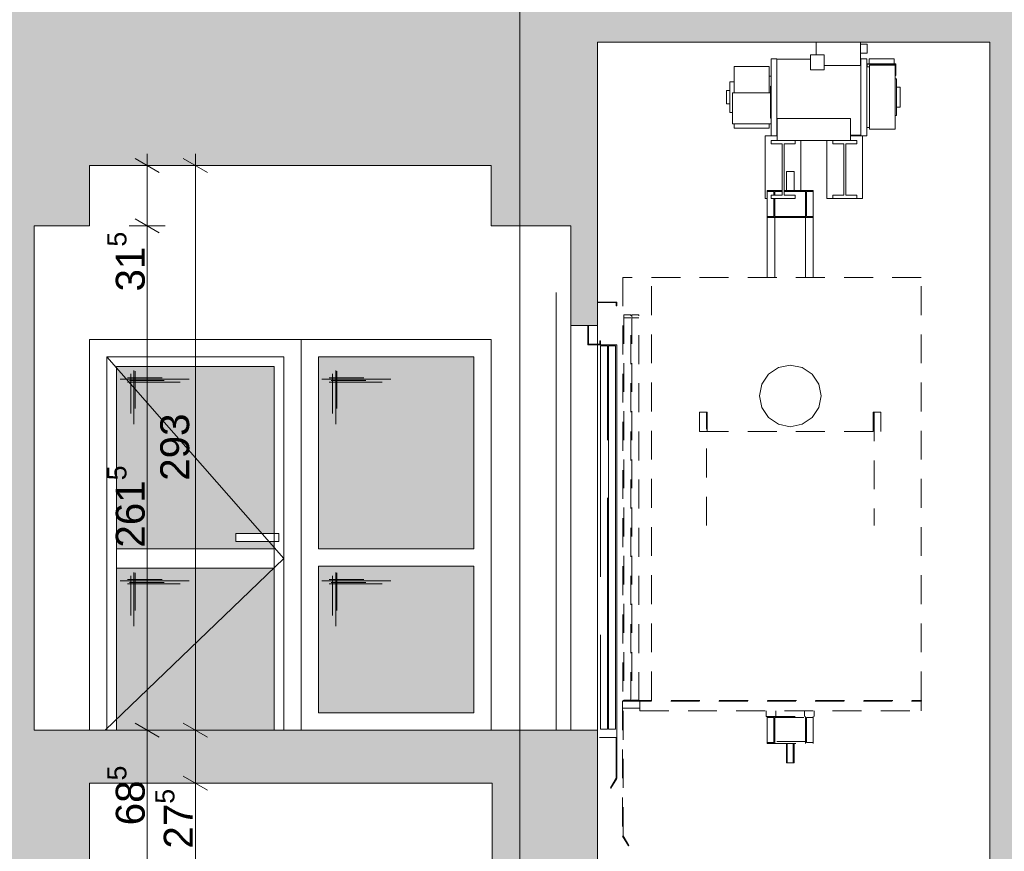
# Paper-space layout 'A-15 INWENTARYZACJA - PRZEKRÓJ' of a CAD drawing. Header units: millimetres. Extents: x 0 to 594, y 0 to 550.
# Tile 34 of 62: x 252 to 303, y 453 to 496. Entities that reach past the tile are written whole.
import ezdxf
from ezdxf.xclip import XClip

# ---------------------------------------------------------------- set-up
doc = ezdxf.new("R2010")
doc.units = ezdxf.units.MM
doc.header["$MEASUREMENT"] = 0
doc.header["$XCLIPFRAME"] = 0
for name, pattern in [('ACAD_ISO02W100', [15, 12, -3]), ('DASHDOTX2', [1000, 500, -250, 0, -250]), ('Przer. długie kreski', [2.5, 1.5, -1]), ('VERDECKT', [381, 254, -127])]:
    doc.linetypes.add(name, pattern=pattern)
for name, color, linetype, lineweight, true_color in [('A_osie_Nr_pióra__16', 7, 'Continuous', 5, 0x0f0f0f), ('A_stolarka_Nr_pióra__254', 7, 'Continuous', 5, 0xfdfdfd), ('A_stolarka_Nr_pióra__9', 7, 'Continuous', 13, 0xadadad), ('A_winda_Nr_pióra__10', 7, 'Continuous', 13, 0x4b4b4b), ('A_ściany_Nr_pióra__9', 7, 'Continuous', 13, 0xadadad)]:
    doc.layers.add(name, color=color, linetype=linetype, lineweight=lineweight, true_color=true_color)
doc.layers.add('A_podrys', color=7, linetype='Continuous')
doc.layers.add('A_stolarka', color=7, linetype='Continuous')
for name, color, linetype, lineweight in [('A_strop_Nr_pióra__1', 7, 'Continuous', 20), ('A_wymiary_Nr_pióra__1', 7, 'Continuous', 20), ('A_wymiary_Nr_pióra__2', 8, 'Continuous', 13), ('A_ściany_Nr_pióra__1', 7, 'Continuous', 20)]:
    doc.layers.add(name, color=color, linetype=linetype, lineweight=lineweight)
doc.styles.add('STYL_AUTOMATYCZNY_1', font='arial.ttf')
doc.styles.add('STYL_AUTOMATYCZNY_4', font='arial.ttf')

# ---------------------------------------------------------------- blocks, each defined once
blk = doc.blocks.new('Rysunek_2_2', base_point=(-1563.001, -181.131))
at = {"linetype": 'Continuous', "lineweight": 0, "true_color": 0x000000}
h = blk.add_hatch(color=18, dxfattribs=at)
h.paths.add_polyline_path([(78.971, 521.258), (82.471, 521.258), (82.471, 526.771), (144.471, 526.771), (144.471, 492.058), (128.571, 492.058), (128.571, 487.833), (144.178, 487.833), (144.178, 485.033), (148.171, 485.033), (148.171, 458.833), (128.921, 458.833), (128.921, 459.335), (129.071, 459.335), (129.071, 460.335), (125.881, 460.335), (125.881, 460.838), (126.031, 460.838), (126.031, 461.838), (122.841, 461.838), (122.841, 462.34), (122.991, 462.34), (122.991, 463.34), (119.801, 463.34), (119.801, 463.842), (119.951, 463.842), (119.951, 464.842), (116.761, 464.842), (116.761, 465.345), (116.911, 465.345), (116.911, 466.345), (113.721, 466.345), (113.721, 466.847), (113.871, 466.847), (113.871, 467.847), (110.681, 467.847), (110.681, 468.349), (110.831, 468.349), (110.831, 469.349), (107.641, 469.349), (107.641, 469.851), (107.791, 469.851), (107.791, 470.851), (104.601, 470.851), (104.601, 471.354), (104.751, 471.354), (104.751, 472.354), (101.561, 472.354), (101.561, 472.856), (101.711, 472.856), (101.711, 473.856), (98.521, 473.856), (98.521, 474.358), (98.671, 474.358), (98.671, 475.358), (95.471, 475.358), (82.471, 475.358), (82.471, 472.158), (98.571, 472.158), (131.1, 456.083), (143.951, 456.083), (143.951, 452.033), (147.971, 452.033), (147.971, 425.983), (128.521, 425.983), (128.521, 426.467), (128.671, 426.467), (128.671, 427.467), (125.541, 427.467), (125.541, 427.951), (125.691, 427.951), (125.691, 428.951), (122.561, 428.951), (122.561, 429.435), (122.711, 429.435), (122.711, 430.435), (119.581, 430.435), (119.581, 430.92), (119.731, 430.92), (119.731, 431.92), (116.601, 431.92), (116.601, 432.404), (116.751, 432.404), (116.751, 433.404), (113.621, 433.404), (113.621, 433.888), (113.771, 433.888), (113.771, 434.888), (110.641, 434.888), (110.641, 435.372), (110.791, 435.372), (110.791, 436.372), (107.661, 436.372), (107.661, 436.856), (107.811, 436.856), (107.811, 437.856), (104.681, 437.856), (104.681, 438.34), (104.831, 438.34), (104.831, 439.34), (101.701, 439.34), (101.701, 439.824), (101.851, 439.824), (101.851, 440.824), (98.721, 440.824), (98.721, 441.308), (98.871, 441.308), (98.871, 442.308), (98.321, 442.308), (82.471, 442.308), (82.471, 439.308), (98.4, 439.308), (130.728, 423.208), (144.291, 423.208), (144.291, 419.148), (147.671, 419.148), (147.671, 393.008), (128.121, 393.008), (128.121, 393.522), (128.271, 393.522), (128.271, 394.522), (125.181, 394.522), (125.181, 395.035), (125.331, 395.035), (125.331, 396.035), (122.241, 396.035), (122.241, 396.549), (122.391, 396.549), (122.391, 397.549), (119.301, 397.549), (119.301, 398.063), (119.451, 398.063), (119.451, 399.063), (116.361, 399.063), (116.361, 399.576), (116.511, 399.576), (116.511, 400.576), (113.421, 400.576), (113.421, 401.09), (113.571, 401.09), (113.571, 402.09), (110.481, 402.09), (110.481, 402.604), (110.631, 402.604), (110.631, 403.604), (107.541, 403.604), (107.541, 404.117), (107.691, 404.117), (107.691, 405.117), (104.601, 405.117), (104.601, 405.631), (104.751, 405.631), (104.751, 406.631), (101.661, 406.631), (101.661, 407.145), (101.811, 407.145), (101.811, 408.145), (98.721, 408.145), (98.721, 408.658), (98.871, 408.658), (98.871, 409.658), (95.671, 409.658), (82.471, 409.658), (82.471, 406.408), (98.817, 406.408), (131.205, 389.733), (143.851, 389.733), (143.851, 385.843), (147.471, 385.843), (147.471, 359.733), (128.121, 359.733), (128.121, 360.245), (128.271, 360.245), (128.271, 361.245), (125.091, 361.245), (125.091, 361.756), (125.241, 361.756), (125.241, 362.756), (122.061, 362.756), (122.061, 363.267), (122.211, 363.267), (122.211, 364.267), (119.031, 364.267), (119.031, 364.779), (119.181, 364.779), (119.181, 365.779), (116.001, 365.779), (116.001, 366.29), (116.151, 366.29), (116.151, 367.29), (112.971, 367.29), (112.971, 367.801), (113.121, 367.801), (113.121, 368.801), (109.941, 368.801), (109.941, 369.313), (110.091, 369.313), (110.091, 370.313), (106.911, 370.313), (106.911, 370.824), (107.061, 370.824), (107.061, 371.824), (103.881, 371.824), (103.881, 372.335), (104.031, 372.335), (104.031, 373.335), (100.851, 373.335), (100.851, 373.847), (101.001, 373.847), (101.001, 374.847), (97.821, 374.847), (97.821, 375.358), (97.971, 375.358), (97.971, 376.358), (94.771, 376.358), (82.471, 376.358), (82.471, 373.208), (97.746, 373.208), (130.725, 356.758), (144.201, 356.758), (144.201, 353.088), (148.071, 353.088), (148.071, 326.658), (128.521, 326.658), (128.521, 327.154), (128.671, 327.154), (128.671, 328.154), (125.521, 328.154), (125.521, 328.649), (125.671, 328.649), (125.671, 329.649), (122.521, 329.649), (122.521, 330.145), (122.671, 330.145), (122.671, 331.145), (119.521, 331.145), (119.521, 331.64), (119.671, 331.64), (119.671, 332.64), (116.521, 332.64), (116.521, 333.135), (116.671, 333.135), (116.671, 334.135), (113.521, 334.135), (113.521, 334.631), (113.671, 334.631), (113.671, 335.631), (110.521, 335.631), (110.521, 336.126), (110.671, 336.126), (110.671, 337.126), (107.521, 337.126), (107.521, 337.622), (107.671, 337.622), (107.671, 338.622), (104.521, 338.622), (104.521, 339.117), (104.671, 339.117), (104.671, 340.117), (101.521, 340.117), (101.521, 340.613), (101.671, 340.613), (101.671, 341.613), (98.521, 341.613), (98.521, 342.108), (98.671, 342.108), (98.671, 343.108), (95.471, 343.108), (82.471, 343.108), (82.471, 340.108), (98.177, 340.108), (131.528, 323.483), (144.014, 323.483), (144.014, 319.913), (147.971, 319.913), (147.971, 293.683), (147.771, 293.683), (128.421, 293.683), (128.421, 294.185), (128.571, 294.185), (128.571, 295.185), (125.441, 295.185), (125.441, 295.688), (125.591, 295.688), (125.591, 296.688), (122.461, 296.688), (122.461, 297.19), (122.611, 297.19), (122.611, 298.19), (119.481, 298.19), (119.481, 298.692), (119.631, 298.692), (119.631, 299.692), (116.501, 299.692), (116.501, 300.195), (116.651, 300.195), (116.651, 301.195), (113.521, 301.195), (113.521, 301.697), (113.671, 301.697), (113.671, 302.697), (110.541, 302.697), (110.541, 303.199), (110.691, 303.199), (110.691, 304.199), (107.561, 304.199), (107.561, 304.701), (107.711, 304.701), (107.711, 305.701), (104.581, 305.701), (104.581, 306.204), (104.731, 306.204), (104.731, 307.204), (101.601, 307.204), (101.601, 307.706), (101.751, 307.706), (101.751, 308.706), (98.621, 308.706), (98.621, 309.208), (98.771, 309.208), (98.771, 310.208), (95.571, 310.208), (82.471, 310.208), (82.471, 307.008), (98.657, 307.008), (131.337, 290.533), (143.821, 290.533), (143.821, 286.843), (147.771, 286.843), (147.771, 260.633), (128.171, 260.633), (128.121, 260.633), (128.121, 261.099), (128.271, 261.099), (128.271, 262.099), (125.161, 262.099), (125.161, 262.565), (125.311, 262.565), (125.311, 263.565), (122.201, 263.565), (122.201, 264.031), (122.351, 264.031), (122.351, 265.031), (119.241, 265.031), (119.241, 265.497), (119.391, 265.497), (119.391, 266.497), (116.281, 266.497), (116.281, 266.963), (116.431, 266.963), (116.431, 267.963), (113.321, 267.963), (113.321, 268.429), (113.471, 268.429), (113.471, 269.429), (110.361, 269.429), (110.361, 269.895), (110.511, 269.895), (110.511, 270.895), (107.401, 270.895), (107.401, 271.36), (107.551, 271.36), (107.551, 272.36), (104.441, 272.36), (104.441, 272.826), (104.591, 272.826), (104.591, 273.826), (101.481, 273.826), (101.481, 274.292), (101.631, 274.292), (101.631, 275.292), (98.521, 275.292), (98.521, 275.758), (98.671, 275.758), (98.671, 276.758), (95.471, 276.758), (82.471, 276.758), (82.471, 273.908), (97.936, 273.908), (129.941, 258.058), (144.279, 258.058), (144.279, 254.058), (148.071, 254.058), (148.171, 254.058), (148.171, 227.858), (148.071, 227.858), (128.821, 227.858), (128.821, 228.317), (128.971, 228.317), (128.971, 229.317), (125.791, 229.317), (125.791, 229.776), (125.941, 229.776), (125.941, 230.776), (122.761, 230.776), (122.761, 231.235), (122.911, 231.235), (122.911, 232.235), (119.731, 232.235), (119.731, 232.695), (119.881, 232.695), (119.881, 233.695), (116.701, 233.695), (116.701, 234.154), (116.851, 234.154), (116.851, 235.154), (113.671, 235.154), (113.671, 235.613), (113.821, 235.613), (113.821, 236.613), (110.641, 236.613), (110.641, 237.072), (110.791, 237.072), (110.791, 238.072), (107.611, 238.072), (107.611, 238.531), (107.761, 238.531), (107.761, 239.531), (104.581, 239.531), (104.581, 239.99), (104.731, 239.99), (104.731, 240.99), (101.551, 240.99), (101.551, 241.449), (101.701, 241.449), (101.701, 242.449), (98.521, 242.449), (98.521, 242.908), (98.671, 242.908), (98.671, 243.908), (95.471, 243.908), (82.471, 243.908), (82.471, 257.508), (80.778, 257.508), (80.778, 257.458), (79.778, 257.458), (79.778, 257.508), (78.971, 257.508), (78.971, 128.858), (78.971, 108.706), (172.701, 108.706), (223.521, 108.706), (304.19, 108.706), (545.864, 108.706), (545.864, 212.647), (540.844, 212.647), (540.844, 210.897), (524.894, 210.897), (524.894, 211.43), (525.044, 211.43), (525.044, 212.43), (521.953, 212.43), (521.953, 212.963), (522.103, 212.963), (522.103, 213.963), (519.012, 213.963), (519.012, 214.496), (519.162, 214.496), (519.162, 215.496), (516.071, 215.496), (516.071, 216.029), (516.221, 216.029), (516.221, 217.029), (513.13, 217.029), (513.13, 217.562), (513.28, 217.562), (513.28, 218.562), (510.189, 218.562), (510.189, 219.095), (510.339, 219.095), (510.339, 220.095), (507.248, 220.095), (507.248, 220.628), (507.398, 220.628), (507.398, 221.628), (504.307, 221.628), (504.307, 222.161), (504.457, 222.161), (504.457, 223.161), (501.366, 223.161), (501.366, 223.694), (501.516, 223.694), (501.516, 224.694), (498.425, 224.694), (498.425, 225.226), (498.575, 225.226), (498.575, 226.226), (495.849, 226.226), (495.484, 226.226), (495.484, 226.759), (495.634, 226.759), (495.634, 227.759), (495.554, 227.759), (477.104, 227.759), (477.104, 254.109), (479.494, 254.109), (479.494, 257.939), (494.161, 257.939), (524.302, 242.503), (527.184, 241.027), (540.844, 241.027), (540.844, 243.977), (524.714, 243.977), (524.714, 244.505), (524.864, 244.505), (524.864, 245.505), (521.731, 245.505), (521.731, 246.033), (521.881, 246.033), (521.881, 247.033), (518.748, 247.033), (518.748, 247.56), (518.898, 247.56), (518.898, 248.56), (515.765, 248.56), (515.765, 249.088), (515.915, 249.088), (515.915, 250.088), (512.782, 250.088), (512.782, 250.616), (512.932, 250.616), (512.932, 251.616), (509.799, 251.616), (509.799, 252.144), (509.949, 252.144), (509.949, 253.144), (506.816, 253.144), (506.816, 253.671), (506.966, 253.671), (506.966, 254.671), (503.833, 254.671), (503.833, 255.199), (503.983, 255.199), (503.983, 256.199), (500.85, 256.199), (500.85, 256.727), (501, 256.727), (501, 257.727), (497.867, 257.727), (497.867, 258.255), (498.017, 258.255), (498.017, 259.255), (495.067, 259.255), (494.884, 259.255), (494.884, 259.782), (495.034, 259.782), (495.034, 260.782), (494.924, 260.782), (494.774, 260.782), (491.904, 260.782), (476.524, 260.782), (476.494, 260.782), (476.494, 287.012), (478.924, 287.012), (478.924, 290.882), (494.18, 290.882), (524.493, 275.514), (528.116, 273.677), (540.844, 273.677), (540.844, 276.987), (527.733, 276.987), (524.904, 276.987), (524.904, 277.513), (525.054, 277.513), (525.054, 278.513), (521.894, 278.513), (521.894, 279.039), (522.044, 279.039), (522.044, 280.039), (518.884, 280.039), (518.884, 280.565), (519.034, 280.565), (519.034, 281.565), (515.874, 281.565), (515.874, 282.091), (516.024, 282.091), (516.024, 283.091), (512.864, 283.091), (512.864, 283.617), (513.014, 283.617), (513.014, 284.617), (509.854, 284.617), (509.854, 285.143), (510.004, 285.143), (510.004, 286.143), (506.844, 286.143), (506.844, 286.669), (506.994, 286.669), (506.994, 287.669), (503.834, 287.669), (503.834, 288.195), (503.984, 288.195), (503.984, 289.195), (500.824, 289.195), (500.824, 289.721), (500.974, 289.721), (500.974, 290.721), (497.814, 290.721), (497.814, 291.247), (497.964, 291.247), (497.964, 292.247), (494.804, 292.247), (494.804, 292.271), (494.804, 292.773), (494.954, 292.773), (494.954, 293.773), (494.924, 293.773), (494.454, 293.773), (476.824, 293.773), (476.824, 319.773), (478.994, 319.773), (478.994, 323.723), (495.855, 323.723), (524.618, 308.913), (528.086, 307.127), (540.844, 307.127), (540.844, 310.427), (524.954, 310.427), (524.954, 310.959), (525.104, 310.959), (525.104, 311.959), (521.98, 311.959), (521.98, 312.49), (522.13, 312.49), (522.13, 313.49), (519.006, 313.49), (519.006, 314.021), (519.156, 314.021), (519.156, 315.021), (516.032, 315.021), (516.032, 315.553), (516.182, 315.553), (516.182, 316.553), (513.058, 316.553), (513.058, 317.084), (513.208, 317.084), (513.208, 318.084), (510.084, 318.084), (510.084, 318.615), (510.234, 318.615), (510.234, 319.615), (507.11, 319.615), (507.11, 320.147), (507.26, 320.147), (507.26, 321.147), (504.136, 321.147), (504.136, 321.678), (504.286, 321.678), (504.286, 322.678), (501.162, 322.678), (501.162, 323.21), (501.312, 323.21), (501.312, 324.21), (498.188, 324.21), (498.188, 324.741), (498.338, 324.741), (498.338, 325.741), (495.214, 325.741), (495.214, 325.759), (495.214, 326.272), (495.364, 326.272), (495.364, 327.272), (494.884, 327.272), (492.234, 327.272), (476.744, 327.272), (476.744, 353.502), (479.104, 353.502), (479.104, 357.272), (494.171, 357.272), (524.472, 342.222), (527.824, 340.557), (540.844, 340.557), (540.844, 343.717), (524.834, 343.717), (524.834, 344.21), (524.984, 344.21), (524.984, 345.21), (521.828, 345.21), (521.828, 345.703), (521.978, 345.703), (521.978, 346.703), (518.822, 346.703), (518.822, 347.196), (518.972, 347.196), (518.972, 348.196), (515.816, 348.196), (515.816, 348.689), (515.966, 348.689), (515.966, 349.689), (512.81, 349.689), (512.81, 350.182), (512.96, 350.182), (512.96, 351.182), (509.804, 351.182), (509.804, 351.676), (509.954, 351.676), (509.954, 352.676), (506.798, 352.676), (506.798, 353.169), (506.948, 353.169), (506.948, 354.169), (503.792, 354.169), (503.792, 354.662), (503.942, 354.662), (503.942, 355.662), (503.693, 355.662), (500.786, 355.662), (500.786, 356.155), (500.936, 356.155), (500.936, 357.155), (500.69, 357.155), (497.78, 357.155), (497.78, 357.648), (497.93, 357.648), (497.93, 358.648), (497.687, 358.648), (495.09, 358.648), (494.774, 358.648), (494.774, 359.141), (494.924, 359.141), (494.924, 360.141), (476.674, 360.141), (476.674, 386.401), (478.894, 386.401), (478.894, 389.901), (495.646, 389.901), (524.664, 375.537), (528.34, 373.717), (540.844, 373.717), (540.844, 377.057), (524.974, 377.057), (524.974, 377.542), (525.124, 377.542), (525.124, 378.542), (521.974, 378.542), (521.974, 379.027), (522.124, 379.027), (522.124, 380.027), (518.974, 380.027), (518.974, 380.512), (519.124, 380.512), (519.124, 381.512), (515.974, 381.512), (515.974, 381.997), (516.124, 381.997), (516.124, 382.997), (512.974, 382.997), (512.974, 383.482), (513.124, 383.482), (513.124, 384.482), (509.974, 384.482), (509.974, 384.967), (510.124, 384.967), (510.124, 385.967), (506.974, 385.967), (506.974, 386.452), (507.124, 386.452), (507.124, 387.452), (503.974, 387.452), (503.974, 387.937), (504.124, 387.937), (504.124, 388.937), (500.974, 388.937), (500.974, 389.422), (501.124, 389.422), (501.124, 390.422), (497.974, 390.422), (497.974, 390.907), (498.124, 390.907), (498.124, 391.907), (494.974, 391.907), (494.974, 392.392), (495.124, 392.392), (495.124, 393.392), (476.594, 393.392), (476.594, 419.552), (478.984, 419.552), (478.984, 423.322), (494.208, 423.322), (524.534, 408.57), (528.158, 406.807), (540.844, 406.807), (540.844, 410.087), (524.844, 410.087), (524.844, 410.563), (524.994, 410.563), (524.994, 411.563), (521.81, 411.563), (521.81, 412.039), (521.96, 412.039), (521.96, 413.039), (518.776, 413.039), (518.776, 413.515), (518.926, 413.515), (518.926, 414.515), (515.742, 414.515), (515.742, 414.991), (515.892, 414.991), (515.892, 415.991), (512.708, 415.991), (512.708, 416.467), (512.858, 416.467), (512.858, 417.467), (509.674, 417.467), (509.674, 417.943), (509.824, 417.943), (509.824, 418.943), (506.64, 418.943), (506.64, 419.419), (506.79, 419.419), (506.79, 420.419), (503.606, 420.419), (503.606, 420.895), (503.756, 420.895), (503.756, 421.895), (500.572, 421.895), (500.572, 422.37), (500.722, 422.37), (500.722, 423.37), (497.538, 423.37), (497.538, 423.846), (497.688, 423.846), (497.688, 424.846), (494.504, 424.846), (494.504, 425.322), (494.654, 425.322), (494.654, 426.322), (476.524, 426.322), (476.524, 452.452), (478.296, 452.452), (478.296, 456.352), (494.145, 456.352), (527.939, 439.877), (540.844, 439.877), (540.844, 442.957), (525.044, 442.957), (525.044, 443.423), (525.194, 443.423), (525.194, 444.423), (522.038, 444.423), (522.038, 444.888), (522.188, 444.888), (522.188, 445.888), (519.032, 445.888), (519.032, 446.354), (519.182, 446.354), (519.182, 447.354), (516.026, 447.354), (516.026, 447.819), (516.176, 447.819), (516.176, 448.819), (513.02, 448.819), (513.02, 449.285), (513.17, 449.285), (513.17, 450.285), (510.014, 450.285), (510.014, 450.75), (510.164, 450.75), (510.164, 451.75), (507.008, 451.75), (507.008, 452.215), (507.158, 452.215), (507.158, 453.215), (504.002, 453.215), (504.002, 453.681), (504.152, 453.681), (504.152, 454.681), (500.996, 454.681), (500.996, 455.146), (501.146, 455.146), (501.146, 456.146), (497.99, 456.146), (497.99, 456.612), (498.14, 456.612), (498.14, 457.612), (494.984, 457.612), (494.984, 458.077), (495.134, 458.077), (495.134, 459.077), (476.554, 459.077), (476.554, 485.297), (478.654, 485.297), (478.654, 488.687), (540.844, 488.687), (540.844, 485.317), (545.864, 485.317), (545.864, 508.739), (540.844, 508.739), (540.844, 506.896), (346.273, 506.896), (346.273, 532.459), (344.115, 532.459), (344.115, 530.095), (82.471, 530.095), (82.471, 532.459), (78.971, 532.459)])
h.paths.add_polyline_path([(95.471, 211.358), (82.471, 211.358), (82.471, 241.358), (97.329, 241.358), (131.386, 224.958), (144.133, 224.958), (144.133, 221.358), (148.071, 221.358), (148.071, 194.858), (128.521, 194.858), (128.521, 195.358), (128.671, 195.358), (128.671, 196.358), (125.521, 196.358), (125.521, 196.858), (125.671, 196.858), (125.671, 197.858), (122.521, 197.858), (122.521, 198.358), (122.671, 198.358), (122.671, 199.358), (119.521, 199.358), (119.521, 199.858), (119.671, 199.858), (119.671, 200.858), (116.521, 200.858), (116.521, 201.358), (116.671, 201.358), (116.671, 202.358), (113.521, 202.358), (113.521, 202.858), (113.671, 202.858), (113.671, 203.858), (110.521, 203.858), (110.521, 204.358), (110.671, 204.358), (110.671, 205.358), (107.521, 205.358), (107.521, 205.858), (107.671, 205.858), (107.671, 206.858), (104.521, 206.858), (104.521, 207.358), (104.671, 207.358), (104.671, 208.358), (101.521, 208.358), (101.521, 208.858), (101.671, 208.858), (101.671, 209.858), (98.521, 209.858), (98.521, 210.358), (98.671, 210.358), (98.671, 211.358)], flags=0)
h.paths.add_polyline_path([(82.471, 145.158), (82.471, 175.258), (98.262, 175.258), (131.328, 158.558), (144.571, 158.558), (144.571, 155.088), (147.971, 155.088), (147.971, 128.858), (126.421, 128.858), (126.421, 129.488), (126.571, 129.488), (126.571, 130.488), (123.477, 130.488), (123.477, 131.118), (123.627, 131.118), (123.627, 132.118), (120.532, 132.118), (120.532, 132.748), (120.682, 132.748), (120.682, 133.748), (117.588, 133.748), (117.588, 134.378), (117.738, 134.378), (117.738, 135.378), (114.643, 135.378), (114.643, 136.008), (114.793, 136.008), (114.793, 137.008), (111.699, 137.008), (111.699, 137.638), (111.849, 137.638), (111.849, 138.638), (108.754, 138.638), (108.754, 139.268), (108.904, 139.268), (108.904, 140.268), (105.81, 140.268), (105.81, 140.898), (105.96, 140.898), (105.96, 141.898), (102.865, 141.898), (102.865, 142.528), (103.015, 142.528), (103.015, 143.528), (99.921, 143.528), (99.921, 144.158), (100.071, 144.158), (100.071, 145.158), (96.871, 145.158)], flags=0)
h.paths.add_polyline_path([(98.571, 178.358), (82.471, 178.358), (82.471, 208.858), (97.167, 208.858), (130.967, 191.958), (144.129, 191.958), (144.129, 188.388), (147.871, 188.388), (147.871, 161.858), (131.471, 161.858), (128.271, 161.858), (128.121, 161.858), (128.121, 162.358), (128.271, 162.358), (128.271, 163.358), (125.151, 163.358), (125.151, 163.858), (125.301, 163.858), (125.301, 164.858), (122.181, 164.858), (122.181, 165.358), (122.331, 165.358), (122.331, 166.358), (119.211, 166.358), (119.211, 166.858), (119.361, 166.858), (119.361, 167.858), (116.241, 167.858), (116.241, 168.358), (116.391, 168.358), (116.391, 169.358), (113.271, 169.358), (113.271, 169.858), (113.421, 169.858), (113.421, 170.858), (110.301, 170.858), (110.301, 171.358), (110.451, 171.358), (110.451, 172.358), (107.331, 172.358), (107.331, 172.858), (107.481, 172.858), (107.481, 173.858), (104.361, 173.858), (104.361, 174.358), (104.511, 174.358), (104.511, 175.358), (101.391, 175.358), (101.391, 175.858), (101.541, 175.858), (101.541, 176.858), (98.421, 176.858), (98.421, 177.358), (98.571, 177.358)], flags=0)
h.paths.add_polyline_path([(150.524, 494.366), (170.201, 494.366), (170.201, 116.835), (150.524, 116.835)], flags=0)
h.paths.add_polyline_path([(172.701, 496.906), (150.524, 496.906), (150.524, 507.797), (150.524, 526.771), (195.183, 526.771), (195.183, 496.906)], flags=0)
h.paths.add_polyline_path([(172.701, 224.871), (222.021, 224.871), (222.021, 215.858), (223.521, 215.858), (223.521, 227.858), (172.701, 227.858), (172.701, 257.637), (222.021, 257.637), (222.021, 248.858), (223.521, 248.858), (223.521, 260.633), (172.701, 260.633), (172.701, 290.657), (222.021, 290.657), (222.021, 281.633), (223.521, 281.633), (223.521, 293.683), (172.701, 293.683), (172.701, 323.677), (222.021, 323.677), (222.021, 314.683), (223.521, 314.683), (223.521, 326.858), (172.701, 326.858), (172.701, 356.697), (222.021, 356.697), (222.021, 347.858), (223.521, 347.858), (223.521, 359.933), (172.701, 359.933), (172.701, 389.633), (222.021, 389.633), (222.021, 380.933), (223.521, 380.933), (223.521, 393.158), (172.701, 393.158), (172.701, 422.653), (222.021, 422.653), (222.021, 414.158), (223.521, 414.158), (223.521, 426.133), (172.701, 426.133), (172.701, 455.673), (222.021, 455.673), (222.021, 447.133), (223.521, 447.133), (223.521, 458.833), (172.701, 458.833), (172.701, 488.693), (222.021, 488.693), (222.021, 479.833), (223.521, 479.833), (223.521, 494.535), (251.6, 494.535), (251.6, 116.835), (223.521, 116.835), (223.521, 128.858), (172.701, 128.858), (172.701, 158.494), (222.021, 158.494), (222.021, 149.858), (223.521, 149.858), (223.521, 161.858), (172.701, 161.858), (172.701, 191.682), (222.021, 191.682), (222.021, 182.858), (223.521, 182.858), (223.521, 194.858), (172.701, 194.858)], flags=0)
h.paths.add_polyline_path([(196.183, 496.906), (196.183, 526.771), (211.83, 526.771), (211.83, 522.206), (215.555, 522.206), (215.555, 526.771), (277.7, 526.771), (277.7, 522.206), (281.341, 522.206), (281.341, 526.771), (330.073, 526.771), (343.402, 526.771), (343.402, 520.253), (344.306, 520.253), (344.306, 491.91), (330.073, 491.91), (308.338, 491.91), (308.338, 496.906), (302.69, 496.906), (223.521, 496.906), (222.021, 496.906)], flags=0)
h.paths.add_polyline_path([(252.986, 194.858), (252.986, 221.358), (256.744, 221.358), (256.744, 224.268), (276.249, 224.268), (276.249, 221.358), (280.601, 221.358), (280.601, 215.858), (282.33, 215.858), (282.33, 227.858), (253.1, 227.858), (253.1, 254.133), (255.965, 254.133), (255.965, 257.043), (276.56, 257.043), (276.56, 254.133), (280.531, 254.133), (280.531, 248.858), (282.33, 248.858), (282.33, 260.633), (253.1, 260.633), (253.1, 286.843), (255.62, 286.843), (255.62, 290.033), (276.43, 290.033), (276.43, 286.843), (280.911, 286.843), (280.911, 281.633), (282.33, 281.633), (282.33, 293.683), (253.1, 293.683), (253.1, 319.913), (255.56, 319.913), (255.56, 323.193), (276.41, 323.193), (276.41, 319.913), (280.781, 319.913), (280.781, 314.683), (282.33, 314.683), (282.33, 326.858), (253.1, 326.858), (253.1, 353.088), (255.85, 353.088), (255.85, 356.348), (276.87, 356.348), (276.87, 353.088), (280.771, 353.088), (280.771, 347.858), (282.33, 347.858), (282.33, 359.933), (253.1, 359.933), (253.1, 385.843), (255.8, 385.843), (255.8, 389.443), (276.57, 389.443), (276.57, 385.843), (280.771, 385.843), (280.771, 380.933), (282.33, 380.933), (282.33, 393.158), (253.1, 393.158), (253.1, 419.148), (255.377, 419.148), (255.377, 423.278), (277.092, 423.278), (277.092, 419.148), (280.851, 419.148), (280.851, 414.158), (282.33, 414.158), (282.33, 426.133), (253.1, 426.133), (253.1, 451.983), (255.98, 451.983), (255.98, 456.083), (276.881, 456.083), (276.86, 451.983), (280.851, 451.983), (280.851, 447.133), (282.33, 447.133), (282.33, 458.833), (253.1, 458.833), (253.1, 485.003), (255.966, 485.003), (255.966, 488.143), (276.82, 488.143), (276.82, 485.003), (280.951, 485.003), (280.951, 479.833), (282.33, 479.833), (282.33, 494.535), (302.69, 494.535), (302.69, 116.835), (282.33, 116.835), (282.33, 128.858), (253.1, 128.858), (253.1, 155.358), (255.659, 155.358), (255.659, 158.458), (277.1, 158.458), (277.1, 155.358), (280.751, 155.358), (280.751, 149.858), (282.33, 149.858), (282.33, 161.858), (253.1, 161.858), (253.1, 188.358), (255.71, 188.358), (255.71, 191.268), (276.58, 191.268), (276.58, 188.358), (280.69, 188.358), (280.69, 182.858), (282.33, 182.858), (282.33, 194.858)], flags=0)
h.paths.add_polyline_path([(304.19, 158.737), (455.374, 158.737), (455.374, 128.858), (304.19, 128.858)], flags=0)
h.paths.add_polyline_path([(304.19, 323.831), (474.634, 323.831), (474.634, 293.683), (304.19, 293.683)], flags=0)
h.paths.add_polyline_path([(304.19, 224.831), (474.634, 224.831), (474.634, 194.858), (304.19, 194.858)], flags=0)
h.paths.add_polyline_path([(304.19, 458.833), (304.19, 488.842), (474.634, 488.842), (474.634, 458.833)], flags=0)
h.paths.add_polyline_path([(304.19, 290.656), (474.634, 290.656), (474.634, 260.633), (304.19, 260.633)], flags=0)
h.paths.add_polyline_path([(474.634, 393.158), (304.19, 393.158), (304.19, 423.106), (474.634, 423.106)], flags=0)
h.paths.add_polyline_path([(304.19, 356.906), (474.634, 356.906), (474.634, 326.858), (304.19, 326.858)], flags=0)
h.paths.add_polyline_path([(304.19, 161.658), (304.19, 191.831), (474.634, 191.831), (474.634, 161.658), (455.374, 161.658)], flags=0)
h.paths.add_polyline_path([(304.19, 227.858), (304.19, 257.606), (474.634, 257.606), (474.634, 227.858)], flags=0)
h.paths.add_polyline_path([(304.19, 426.133), (304.19, 455.806), (474.634, 455.806), (474.634, 426.133)], flags=0)
h.paths.add_polyline_path([(304.19, 359.933), (304.19, 390.131), (474.634, 390.131), (474.634, 360.141), (474.634, 359.933)], flags=0)
h.paths.add_polyline_path([(349.328, 491.91), (349.328, 503.872), (540.844, 503.872), (540.844, 491.91), (474.634, 491.91)], flags=0)
h.paths.add_polyline_path([(540.844, 129.007), (456.874, 129.007), (456.874, 158.737), (474.634, 158.737), (474.634, 155.257), (479.284, 155.257), (479.284, 158.737), (495.613, 158.737), (516.724, 148.936), (518.578, 148.076), (518.578, 147.553), (540.844, 147.553)], flags=0)
h.paths.add_polyline_path([(477.024, 188.328), (479.355, 188.328), (479.355, 192.081), (494.25, 192.081), (524.526, 177.003), (528.16, 175.193), (540.844, 175.193), (540.844, 150.553), (519.727, 150.553), (516.954, 150.553), (516.954, 151.941), (513.964, 151.941), (513.964, 153.329), (510.974, 153.329), (510.974, 154.717), (507.984, 154.717), (507.984, 156.106), (504.994, 156.106), (504.994, 157.494), (502.004, 157.494), (502.004, 158.882), (499.014, 158.882), (499.014, 160.27), (496.024, 160.27), (496.024, 161.658), (494.834, 161.658), (477.024, 161.658)], flags=0)
h.paths.add_polyline_path([(477.104, 220.828), (479.254, 220.828), (479.254, 224.558), (495.439, 224.558), (524.46, 209.432), (525.678, 208.797), (526.72, 208.797), (540.844, 208.797), (540.844, 178.537), (527.761, 178.537), (525.004, 178.537), (525.004, 179.014), (525.154, 179.014), (525.154, 180.014), (522.017, 180.014), (522.017, 180.49), (522.167, 180.49), (522.167, 181.49), (519.03, 181.49), (519.03, 181.967), (519.18, 181.967), (519.18, 182.967), (516.043, 182.967), (516.043, 183.443), (516.193, 183.443), (516.193, 184.443), (513.056, 184.443), (513.056, 184.919), (513.206, 184.919), (513.206, 185.919), (510.069, 185.919), (510.069, 186.396), (510.219, 186.396), (510.219, 187.396), (507.082, 187.396), (507.082, 187.872), (507.232, 187.872), (507.232, 188.872), (504.095, 188.872), (504.095, 189.349), (504.245, 189.349), (504.245, 190.349), (501.108, 190.349), (501.108, 190.825), (501.258, 190.825), (501.258, 191.825), (498.121, 191.825), (498.121, 192.302), (498.271, 192.302), (498.271, 193.302), (495.271, 193.302), (495.134, 193.302), (495.134, 193.778), (495.284, 193.778), (495.284, 194.778), (494.874, 194.778), (477.104, 194.778)], flags=0)
at = {"layer": 'A_stolarka', "linetype": 'Continuous', "lineweight": 0, "true_color": 0x2d2d2d}
for points in [[(267.85, 468.233), (275.92, 468.233), (275.92, 478.211), (267.85, 478.211)], [(265.55, 468.628), (263.57, 468.628), (263.57, 469.038), (265.55, 469.038), (265.55, 477.711), (257.38, 477.711), (257.38, 468.233), (265.55, 468.233)], [(265.55, 467.233), (257.38, 467.233), (257.38, 458.833), (265.55, 458.833)], [(275.92, 459.733), (275.92, 467.333), (267.85, 467.333), (267.85, 459.733)]]:
    blk.add_hatch(color=250, dxfattribs=at).paths.add_polyline_path(points)
at = {"layer": 'A_osie_Nr_pióra__16', "color": 250, "linetype": 'DASHDOTX2', "lineweight": 5, "true_color": 0x0f0f0f}
blk.add_line((278.296, 501.211), (278.296, 142.962), dxfattribs=at)
at = {"layer": 'A_stolarka_Nr_pióra__254', "color": 7, "linetype": 'Continuous', "lineweight": 5, "true_color": 0xfdfdfd}
for p, q in [((258.116, 477.325), (258.116, 475.267)), ((258.276, 477.499), (258.276, 474.712)), ((258.342, 477.47), (258.342, 475.525)), ((268.585, 477.325), (268.585, 475.267)), ((268.746, 477.499), (268.746, 474.712)), ((268.812, 477.47), (268.812, 475.525)), ((257.561, 477.057), (261.136, 477.057)), ((257.938, 477.123), (259.738, 477.123)), ((257.938, 476.897), (260.682, 476.897)), ((258.046, 476.98), (259.846, 476.98)), ((268.03, 477.057), (271.605, 477.057)), ((268.408, 477.123), (270.208, 477.123)), ((268.408, 476.897), (271.152, 476.897)), ((268.515, 476.98), (270.315, 476.98)), ((258.276, 467.021), (258.276, 464.234)), ((258.342, 466.992), (258.342, 465.047)), ((268.746, 467.021), (268.746, 464.234)), ((268.812, 466.992), (268.812, 465.047)), ((257.561, 466.579), (261.136, 466.579)), ((257.938, 466.645), (259.738, 466.645)), ((258.046, 466.502), (259.846, 466.502)), ((258.116, 466.847), (258.116, 464.789)), ((268.03, 466.579), (271.605, 466.579)), ((268.408, 466.645), (270.208, 466.645)), ((268.515, 466.502), (270.315, 466.502)), ((268.585, 466.847), (268.585, 464.789)), ((257.938, 466.419), (260.682, 466.419)), ((268.408, 466.419), (271.152, 466.419))]:
    blk.add_line(p, q, dxfattribs=at)
at = {"layer": 'A_stolarka_Nr_pióra__9', "color": 253, "linetype": 'Continuous', "lineweight": 13, "true_color": 0xadadad}
for p, q in [((255.98, 479.111), (276.82, 479.111)), ((255.98, 479.111), (255.98, 458.833)), ((266.95, 479.111), (266.95, 458.833)), ((276.82, 479.111), (276.82, 458.833)), ((256.88, 478.211), (256.88, 458.833)), ((256.88, 478.211), (266.05, 478.211)), ((266.05, 478.211), (266.05, 458.833)), ((267.85, 478.211), (275.92, 478.211)), ((267.85, 478.211), (267.85, 468.233)), ((275.92, 478.211), (275.92, 468.233)), ((257.38, 477.711), (257.38, 458.833)), ((257.38, 477.711), (265.55, 477.711)), ((265.55, 477.711), (265.55, 458.833)), ((263.57, 469.038), (263.57, 468.628)), ((265.795, 469.038), (263.57, 469.038)), ((265.795, 468.628), (265.795, 469.038)), ((263.57, 468.628), (265.795, 468.628)), ((265.55, 468.233), (257.38, 468.233)), ((275.92, 468.233), (267.85, 468.233)), ((265.55, 467.233), (257.38, 467.233)), ((275.92, 467.333), (267.85, 467.333)), ((267.85, 467.333), (267.85, 459.733)), ((275.92, 467.333), (275.92, 459.733)), ((275.92, 459.733), (267.85, 459.733)), ((255.98, 458.833), (276.82, 458.833))]:
    blk.add_line(p, q, dxfattribs=at)
at = {"layer": 'A_stolarka_Nr_pióra__9', "color": 253, "linetype": 'VERDECKT', "lineweight": 13, "true_color": 0xadadad}
for p, q in [((256.88, 478.211), (266.05, 467.733)), ((266.05, 467.733), (256.78, 458.833))]:
    blk.add_line(p, q, dxfattribs=at)
at = {"layer": 'A_strop_Nr_pióra__1', "color": 7, "linetype": 'Continuous', "lineweight": 20}
for p, q in [((255.966, 488.143), (276.82, 488.143)), ((255.966, 485.003), (255.966, 488.143)), ((276.82, 488.143), (276.82, 485.003)), ((253.1, 485.003), (255.966, 485.003)), ((276.82, 485.003), (280.951, 485.003)), ((282.33, 479.833), (280.951, 479.833)), ((253.1, 458.833), (255.98, 458.833)), ((276.82, 458.833), (282.33, 458.833)), ((255.98, 456.083), (276.86, 456.083)), ((255.98, 451.983), (255.98, 456.083)), ((276.86, 456.083), (276.86, 451.983))]:
    blk.add_line(p, q, dxfattribs=at)
at = {"layer": 'A_winda_Nr_pióra__10', "color": 251, "linetype": 'Continuous', "lineweight": 13, "true_color": 0x4b4b4b}
for p, q in [((295.98, 494.535), (293.68, 494.535)), ((293.68, 494.535), (293.68, 493.885)), ((295.98, 493.325), (295.98, 494.535)), ((296.33, 494.435), (295.98, 494.435)), ((296.33, 493.975), (296.33, 494.435)), ((291.64, 493.685), (291.34, 493.685)), ((291.34, 493.685), (291.34, 489.685)), ((291.64, 489.685), (291.64, 493.685)), ((293.39, 493.66), (291.64, 493.66)), ((294.09, 493.885), (293.39, 493.885)), ((293.39, 493.885), (293.39, 493.105)), ((294.09, 493.105), (294.09, 493.885)), ((295.98, 493.975), (296.33, 493.975)), ((296, 493.66), (295.98, 493.66)), ((296.3, 493.685), (296, 493.685)), ((296, 493.685), (296, 489.685)), ((296.3, 489.685), (296.3, 493.685)), ((296.42, 493.681), (296.42, 493.418)), ((297.72, 493.681), (296.42, 493.681)), ((297.72, 493.418), (297.72, 493.681)), ((289.42, 493.285), (289.42, 491.905)), ((291.24, 493.285), (289.42, 493.285)), ((291.24, 491.905), (291.24, 493.285)), ((293.39, 493.105), (294.09, 493.105)), ((294.09, 493.325), (295.98, 493.325)), ((297.82, 493.418), (296.3, 493.418)), ((296.44, 493.26), (296.3, 493.26)), ((297.82, 493.404), (296.32, 493.404)), ((296.32, 493.26), (296.32, 493.404)), ((297.77, 493.345), (296.44, 493.345)), ((296.44, 493.345), (296.44, 490.025)), ((297.77, 490.025), (297.77, 493.345)), ((297.82, 492.805), (297.82, 493.418)), ((291.34, 492.785), (291.24, 492.785)), ((297.77, 492.805), (297.82, 492.805)), ((297.84, 492.635), (297.77, 492.635)), ((297.84, 490.735), (297.84, 492.635)), ((289.03, 492.035), (289.03, 491.335)), ((289.19, 492.035), (289.03, 492.035)), ((289.19, 492.485), (289.19, 490.885)), ((289.42, 492.485), (289.19, 492.485)), ((291.34, 492.255), (291.31, 492.255)), ((291.31, 492.255), (291.31, 490.605)), ((298.03, 492.205), (297.84, 492.205)), ((298.03, 491.165), (298.03, 492.205)), ((291.31, 491.905), (289.33, 491.905)), ((289.33, 491.905), (289.33, 490.305)), ((289.03, 491.335), (289.19, 491.335)), ((297.84, 491.165), (298.03, 491.165)), ((289.19, 490.885), (289.33, 490.885)), ((291.31, 490.605), (291.34, 490.605)), ((291.66, 490.585), (291.66, 489.435)), ((295.46, 490.585), (291.66, 490.585)), ((295.46, 489.435), (295.46, 490.585)), ((297.77, 490.735), (297.84, 490.735)), ((289.33, 490.305), (291.34, 490.305)), ((289.42, 490.305), (289.42, 490.085)), ((289.42, 490.085), (291.24, 490.085)), ((291.24, 490.085), (291.24, 490.305)), ((296.3, 490.11), (296.44, 490.11)), ((296.44, 490.025), (297.77, 490.025)), ((291.035, 489.685), (291.66, 489.685)), ((291.035, 486.435), (291.035, 489.685)), ((291.64, 489.71), (291.66, 489.71)), ((295.46, 489.71), (296, 489.71)), ((295.46, 489.685), (296.3, 489.685)), ((296.085, 489.685), (296.085, 486.435)), ((291.335, 489.435), (291.335, 489.273)), ((295.785, 489.435), (291.335, 489.435)), ((291.335, 489.273), (291.906, 489.273)), ((291.906, 489.273), (291.906, 486.597)), ((292.014, 489.273), (292.585, 489.273)), ((292.014, 486.597), (292.014, 489.273)), ((292.585, 489.273), (292.585, 489.435)), ((292.885, 489.435), (292.885, 486.835)), ((294.235, 486.435), (294.235, 489.435)), ((294.535, 489.435), (294.535, 489.273)), ((294.535, 489.273), (295.106, 489.273)), ((295.106, 489.273), (295.106, 486.597)), ((295.214, 489.273), (295.785, 489.273)), ((295.214, 486.597), (295.214, 489.273)), ((295.785, 489.273), (295.785, 489.435)), ((292.53, 487.835), (292.13, 487.835)), ((292.13, 487.835), (292.13, 486.835)), ((292.53, 486.835), (292.53, 487.835)), ((291.13, 486.435), (291.035, 486.435)), ((291.906, 486.835), (291.13, 486.835)), ((291.13, 486.835), (291.13, 482.333)), ((291.13, 486.785), (291.48, 486.785)), ((291.335, 486.597), (291.335, 486.435)), ((291.906, 486.597), (291.335, 486.597)), ((291.335, 486.435), (292.585, 486.435)), ((291.48, 486.785), (291.48, 486.597)), ((291.48, 486.435), (291.48, 485.485)), ((291.53, 486.835), (291.53, 486.597)), ((291.53, 486.785), (291.906, 486.785)), ((291.53, 482.333), (291.53, 486.435)), ((293.53, 486.835), (292.014, 486.835)), ((292.014, 486.785), (293.13, 486.785)), ((292.585, 486.597), (292.014, 486.597)), ((292.585, 486.435), (292.585, 486.597)), ((293.13, 486.835), (293.13, 482.333)), ((293.18, 486.785), (293.53, 486.785)), ((293.18, 485.485), (293.18, 486.785)), ((293.53, 482.333), (293.53, 486.835)), ((296.085, 486.435), (294.235, 486.435)), ((294.535, 486.597), (294.535, 486.435)), ((295.106, 486.597), (294.535, 486.597)), ((295.785, 486.597), (295.214, 486.597)), ((295.785, 486.435), (295.785, 486.597)), ((291.48, 485.485), (291.13, 485.485)), ((291.13, 485.435), (293.53, 485.435)), ((291.53, 485.485), (293.13, 485.485)), ((293.53, 485.485), (293.18, 485.485)), ((282.33, 478.863), (282.33, 481.053)), ((283.33, 481.053), (282.33, 481.053)), ((282.33, 481.023), (283.3, 481.023)), ((283.3, 481.023), (283.3, 480.853)), ((283.3, 480.853), (283.33, 480.853)), ((283.33, 480.853), (283.33, 481.053)), ((281.83, 479.833), (281.83, 478.833)), ((281.86, 478.863), (281.86, 479.833)), ((283.33, 478.833), (281.83, 478.833)), ((282.45, 478.863), (281.86, 478.863)), ((282.48, 479.033), (282.45, 479.033)), ((282.45, 479.033), (282.45, 478.863)), ((282.48, 478.833), (282.48, 479.033)), ((282.9, 478.783), (282.9, 458.883)), ((283.27, 478.783), (282.9, 478.783)), ((283.27, 458.883), (283.27, 478.783)), ((283.33, 456.333), (283.33, 478.833)), ((282.9, 458.883), (283.27, 458.883)), ((282.43, 458.453), (283.33, 458.453)), ((283.3, 458.453), (283.3, 456.333)), ((283.302, 456.331), (283.002, 455.841)), ((283.028, 455.825), (283.328, 456.315)), ((283.3, 456.333), (283.33, 456.333)), ((283.328, 456.315), (283.302, 456.331)), ((283.002, 455.841), (283.028, 455.825))]:
    blk.add_line(p, q, dxfattribs=at)
at = {"layer": 'A_winda_Nr_pióra__10', "color": 251, "linetype": 'Przer. długie kreski', "lineweight": 13, "true_color": 0x4b4b4b}
for p, q in [((299.13, 482.333), (283.65, 482.333)), ((283.65, 482.333), (283.65, 460.373)), ((285.13, 460.373), (285.13, 482.333)), ((299.13, 460.373), (299.13, 482.333)), ((283.69, 480.383), (283.69, 460.333)), ((284.06, 480.383), (283.69, 480.383)), ((284.06, 460.333), (284.06, 480.383)), ((284.11, 480.383), (284.11, 460.333)), ((284.48, 480.383), (284.11, 480.383)), ((284.48, 460.333), (284.48, 480.383)), ((284.06, 480.233), (283.69, 480.233)), ((284.48, 480.233), (284.11, 480.233)), ((292.33, 477.783), (291.718, 477.661)), ((292.943, 477.661), (292.33, 477.783)), ((291.199, 477.315), (290.852, 476.795)), ((291.718, 477.661), (291.199, 477.315)), ((293.462, 477.315), (292.943, 477.661)), ((293.808, 476.795), (293.462, 477.315)), ((290.852, 476.795), (290.73, 476.183)), ((293.93, 476.183), (293.808, 476.795)), ((290.73, 476.183), (290.852, 475.571)), ((293.808, 475.571), (293.93, 476.183)), ((288.03, 475.333), (287.63, 475.333)), ((287.63, 475.333), (287.63, 474.333)), ((287.98, 469.448), (287.98, 475.333)), ((288.03, 474.333), (288.03, 475.333)), ((290.852, 475.571), (291.199, 475.052)), ((293.462, 475.052), (293.808, 475.571)), ((297.03, 475.333), (296.63, 475.333)), ((296.63, 475.333), (296.63, 474.333)), ((296.68, 475.333), (296.68, 469.448)), ((297.03, 474.333), (297.03, 475.333)), ((291.199, 475.052), (291.718, 474.705)), ((291.718, 474.705), (292.33, 474.583)), ((292.33, 474.583), (292.943, 474.705)), ((292.943, 474.705), (293.462, 475.052)), ((287.63, 474.333), (297.03, 474.333)), ((283.63, 460.333), (299.145, 460.333)), ((283.63, 460.333), (283.63, 453.333)), ((283.65, 460.373), (299.145, 460.373)), ((283.69, 460.383), (284.06, 460.383)), ((284.11, 460.383), (284.48, 460.383)), ((284.515, 460.373), (284.515, 460.333)), ((284.53, 460.333), (284.53, 459.833)), ((285.115, 460.373), (285.115, 460.333)), ((299.115, 460.333), (299.115, 460.373)), ((299.13, 459.833), (299.13, 460.333)), ((299.145, 460.333), (299.145, 460.373)), ((283.63, 459.963), (284.53, 459.963)), ((283.66, 453.333), (283.66, 459.963)), ((284.53, 459.833), (299.13, 459.833)), ((291.08, 459.833), (291.08, 459.533)), ((291.58, 459.533), (291.58, 459.833)), ((293.08, 459.833), (293.08, 459.533)), ((293.58, 459.533), (293.58, 459.833)), ((291.08, 459.533), (293.58, 459.533)), ((291.13, 459.533), (291.13, 458.133)), ((291.13, 459.483), (291.48, 459.483)), ((291.48, 459.483), (291.48, 458.183)), ((291.53, 459.533), (291.53, 458.133)), ((291.53, 459.483), (293.13, 459.483)), ((293.13, 458.133), (293.13, 459.533)), ((293.18, 459.483), (293.53, 459.483)), ((293.18, 458.183), (293.18, 459.483)), ((293.53, 458.133), (293.53, 459.533)), ((291.48, 458.183), (291.13, 458.183)), ((291.13, 458.133), (293.53, 458.133)), ((293.13, 458.233), (291.53, 458.233)), ((292.13, 458.133), (292.13, 457.133)), ((292.18, 457.133), (292.18, 458.133)), ((292.48, 457.133), (292.48, 458.133)), ((292.53, 457.133), (292.53, 458.133)), ((293.53, 458.183), (293.18, 458.183)), ((292.13, 457.133), (292.53, 457.133)), ((283.63, 453.333), (283.66, 453.333)), ((283.658, 453.341), (283.632, 453.325)), ((283.632, 453.325), (283.932, 452.825)), ((283.958, 452.841), (283.658, 453.341)), ((283.932, 452.825), (283.958, 452.841))]:
    blk.add_line(p, q, dxfattribs=at)
at = {"layer": 'A_winda_Nr_pióra__10', "color": 251, "linetype": 'ACAD_ISO02W100', "lineweight": 13, "true_color": 0x4b4b4b}
for p, q in [((282.85, 478.783), (282.48, 478.783)), ((282.48, 478.783), (282.48, 458.883)), ((282.85, 458.883), (282.85, 478.783)), ((282.48, 458.883), (282.85, 458.883))]:
    blk.add_line(p, q, dxfattribs=at)
at = {"layer": 'A_wymiary_Nr_pióra__1', "color": 7, "linetype": 'Continuous', "lineweight": 20}
for p, q in [((259.591, 487.782), (258.341, 488.504)), ((262.091, 487.782), (260.841, 488.504)), ((258.341, 485.364), (259.591, 484.642)), ((258.341, 459.194), (259.591, 458.472)), ((260.841, 459.194), (262.091, 458.472)), ((260.841, 456.444), (262.091, 455.722))]:
    blk.add_line(p, q, dxfattribs=at)
at = {"layer": 'A_wymiary_Nr_pióra__2', "color": 8, "linetype": 'Continuous', "lineweight": 13}
for p, q in [((258.966, 488.143), (258.966, 488.754)), ((261.466, 488.143), (261.466, 488.754)), ((259.903, 488.143), (258.028, 488.143)), ((258.966, 485.003), (258.966, 488.143)), ((262.403, 488.143), (260.528, 488.143)), ((261.466, 458.833), (261.466, 488.143)), ((259.903, 485.003), (258.028, 485.003)), ((258.966, 458.833), (258.966, 485.003)), ((259.903, 458.833), (258.028, 458.833)), ((258.966, 451.983), (258.966, 458.833)), ((262.403, 458.833), (260.528, 458.833)), ((261.466, 456.083), (261.466, 458.833)), ((262.403, 456.083), (260.528, 456.083)), ((261.466, 426.133), (261.466, 456.083))]:
    blk.add_line(p, q, dxfattribs=at)
at = {"layer": 'A_ściany_Nr_pióra__1', "color": 7, "linetype": 'Continuous', "lineweight": 20}
for p, q in [((282.33, 494.535), (302.69, 494.535)), ((282.33, 494.535), (282.33, 479.833)), ((302.69, 494.535), (302.69, 116.835)), ((253.1, 485.003), (253.1, 458.833)), ((280.951, 485.003), (280.951, 479.833)), ((282.33, 458.833), (282.33, 447.133))]:
    blk.add_line(p, q, dxfattribs=at)
at = {"layer": 'A_ściany_Nr_pióra__9', "color": 253, "linetype": 'Continuous', "lineweight": 13, "true_color": 0xadadad}
for p, q in [((280.18, 481.556), (280.18, 458.833)), ((280.951, 479.833), (280.951, 458.833)), ((282.33, 478.863), (282.33, 458.833))]:
    blk.add_line(p, q, dxfattribs=at)
at = {"layer": 'A_wymiary_Nr_pióra__1', "color": 7, "linetype": 'Continuous', "lineweight": 20, "char_height": 1.5, "attachment_point": 7, "rotation": 90, "style": 'STYL_AUTOMATYCZNY_1'}
for s, insert in [('\\A1;{\\pql;\\fArial|b0|i0|c238|p0;\\W1.000000;31\\fArial|b0|i0|c238|p0;\\W1.000000;\\A1{\\H.66x;\\S5^  ;}}', (259.275, 481.599)), ('\\A1;{\\pql;\\fArial|b0|i0|c238|p0;\\W1.000000;261\\fArial|b0|i0|c238|p0;\\W1.000000;\\A1{\\H.66x;\\S5^  ;}}', (259.274, 468.303)), ('\\A1;{\\pql;\\fArial|b0|i0|c238|p0;\\W1.000000;68\\fArial|b0|i0|c238|p0;\\W1.000000;\\A1{\\H.66x;\\S5^  ;}}', (259.274, 453.887)), ('\\A1;{\\pql;\\fArial|b0|i0|c238|p0;\\W1.000000;27\\fArial|b0|i0|c238|p0;\\W1.000000;\\A1{\\H.66x;\\S5^  ;}}', (261.765, 452.679))]:
    blk.add_mtext(s, dxfattribs=dict(at, insert=insert))
at = {"layer": 'A_wymiary_Nr_pióra__1', "color": 7, "linetype": 'Continuous', "lineweight": 20, "insert": (261.166, 471.772), "char_height": 1.5, "width": 3.43226, "attachment_point": 7, "rotation": 90, "style": 'STYL_AUTOMATYCZNY_4'}
blk.add_mtext('\\A1;{\\pql;\\fArial|b0|i0|c238|p0;\\W1.000000;293}', dxfattribs=at)

psp = doc.layouts.new('A-15 INWENTARYZACJA - PRZEKRÓJ')

# ---------------------------------------------------------------- block references
at = {"layer": 'A_podrys', "color": 37, "linetype": 'Continuous', "lineweight": 5, "true_color": 0x656532}
ref = psp.add_blockref('Rysunek_2_2', (-1563.001, -181.131), dxfattribs=at)
XClip(ref).set_block_clipping_path([(33.4137328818, 99.0731171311), (589.1, 545.1)])

doc.saveas('drawing.dxf')
